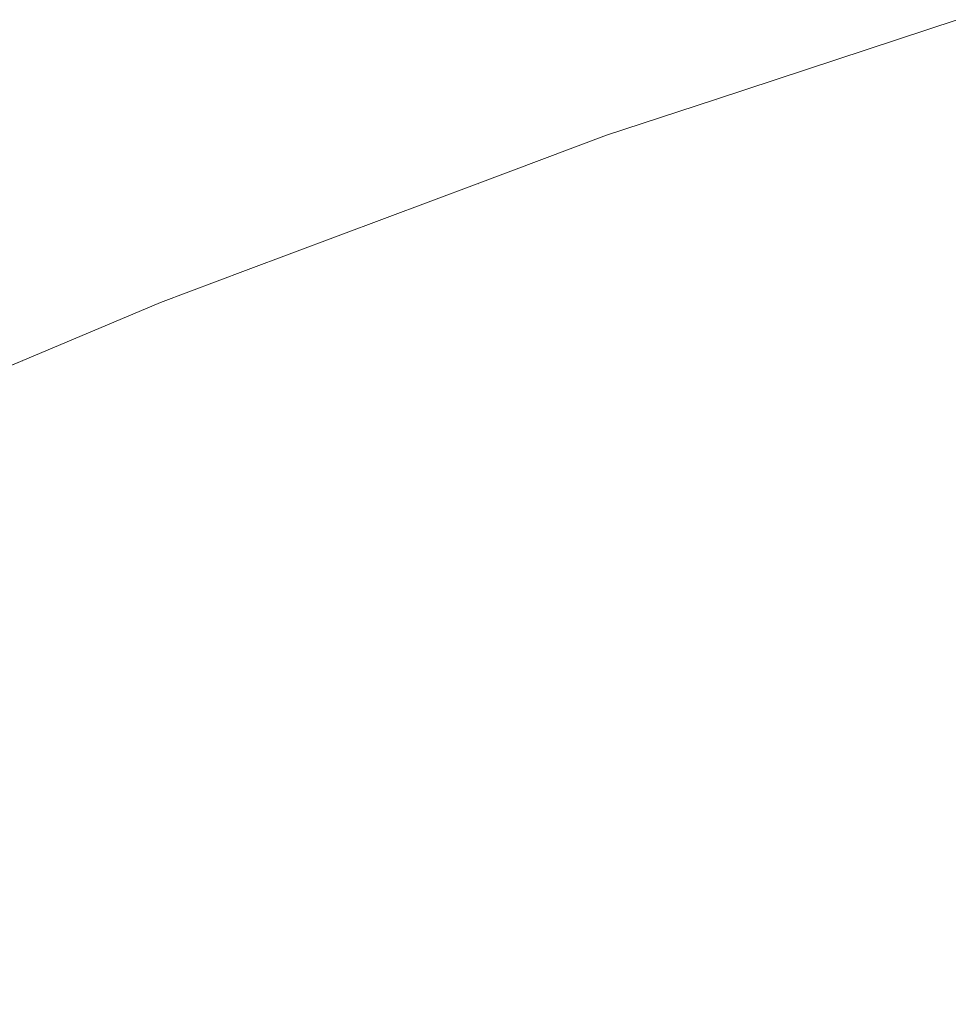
# Model space of a CAD drawing. Header units: centimetres. Extents: x -44.1 to 45.2, y 4.2 to 6.
# Tile 93 of 256: x -44.0201 to -44.0037, y 5.9709 to 5.9883. Entities that reach past the tile are written whole.
import ezdxf

# ---------------------------------------------------------------- set-up
doc = ezdxf.new("R2010")
doc.units = ezdxf.units.CM
doc.header["$LTSCALE"] = 2.54
doc.layers.add('Lucido design-1', color=7, linetype='Continuous')

# ---------------------------------------------------------------- blocks, each defined once
blk = doc.blocks.new('Gruppo-4-1')
at = {"color": 7, "linetype": 'Continuous', "lineweight": 9}
for points, invisible_edges in [([(-44.007807, 5.986865, -2312.419046), (-44.003512, 5.988281, -2312.419046), (-44.003539, 5.988291, -2312.42217), (-44.007838, 5.986877, -2312.42217)], 11), ([(-44.003539, 5.988291, -2313.02217), (-44.007838, 5.986877, -2313.02217), (-44.007838, 5.986877, -2312.42217), (-44.003539, 5.988291, -2312.42217)], 10), ([(-44.007838, 5.986877, -2313.02217), (-44.003539, 5.988291, -2313.02217), (-44.003512, 5.988281, -2313.025294), (-44.007807, 5.986865, -2313.025294)], 14), ([(-44.007685, 5.986738, -2312.415926), (-44.003396, 5.988152, -2312.415926), (-44.003512, 5.988281, -2312.419046), (-44.007807, 5.986865, -2312.419046)], 15), ([(-44.007807, 5.986865, -2313.025294), (-44.003512, 5.988281, -2313.025294), (-44.003396, 5.988152, -2313.028414), (-44.007685, 5.986738, -2313.028414)], 15), ([(-44.007483, 5.986527, -2312.412816), (-44.003204, 5.987937, -2312.412816), (-44.003396, 5.988152, -2312.415926), (-44.007685, 5.986738, -2312.415926)], 15), ([(-44.007685, 5.986738, -2313.028414), (-44.003396, 5.988152, -2313.028414), (-44.003204, 5.987937, -2313.031524), (-44.007483, 5.986527, -2313.031524)], 15), ([(-44.0072, 5.986232, -2312.409719), (-44.002937, 5.987637, -2312.409719), (-44.003204, 5.987937, -2312.412816), (-44.007483, 5.986527, -2312.412816)], 15), ([(-44.007483, 5.986527, -2313.031524), (-44.003204, 5.987937, -2313.031524), (-44.002937, 5.987637, -2313.034621), (-44.0072, 5.986232, -2313.034621)], 15), ([(-44.006839, 5.985854, -2312.40664), (-44.002594, 5.987253, -2312.40664), (-44.002937, 5.987637, -2312.409719), (-44.0072, 5.986232, -2312.409719)], 15), ([(-44.0072, 5.986232, -2313.034621), (-44.002937, 5.987637, -2313.034621), (-44.002594, 5.987253, -2313.0377), (-44.006839, 5.985854, -2313.0377)], 15), ([(-44.006399, 5.985395, -2312.403583), (-44.002176, 5.986786, -2312.403583), (-44.002594, 5.987253, -2312.40664), (-44.006839, 5.985854, -2312.40664)], 15), ([(-44.006839, 5.985854, -2313.0377), (-44.002594, 5.987253, -2313.0377), (-44.002176, 5.986786, -2313.040757), (-44.006399, 5.985395, -2313.040757)], 15), ([(-44.011998, 5.985386, -2312.419046), (-44.007807, 5.986865, -2312.419046), (-44.009743, 5.986251, -2312.42217)], 11), ([(-44.007807, 5.986865, -2312.419046), (-44.011998, 5.985386, -2312.419046), (-44.011871, 5.985262, -2312.415926), (-44.007685, 5.986738, -2312.415926)], 15), ([(-44.009743, 5.986251, -2313.02217), (-44.007807, 5.986865, -2313.025294), (-44.011998, 5.985386, -2313.025294)], 11), ([(-44.007685, 5.986738, -2313.028414), (-44.011871, 5.985262, -2313.028414), (-44.011998, 5.985386, -2313.025294), (-44.007807, 5.986865, -2313.025294)], 15), ([(-44.007807, 5.986865, -2312.419046), (-44.007838, 5.986877, -2312.42217), (-44.009743, 5.986251, -2312.42217)], 9), ([(-44.007838, 5.986877, -2313.02217), (-44.009743, 5.986251, -2313.02217), (-44.009743, 5.986251, -2312.42217), (-44.007838, 5.986877, -2312.42217)], 10), ([(-44.009743, 5.986251, -2313.02217), (-44.007838, 5.986877, -2313.02217), (-44.007807, 5.986865, -2313.025294)], 10), ([(-44.005882, 5.984855, -2312.400554), (-44.001686, 5.986238, -2312.400554), (-44.002176, 5.986786, -2312.403583), (-44.006399, 5.985395, -2312.403583)], 15), ([(-44.006399, 5.985395, -2313.040757), (-44.002176, 5.986786, -2313.040757), (-44.001686, 5.986238, -2313.043786), (-44.005882, 5.984855, -2313.043786)], 15), ([(-44.007685, 5.986738, -2312.415926), (-44.011871, 5.985262, -2312.415926), (-44.011658, 5.985054, -2312.412816), (-44.007483, 5.986527, -2312.412816)], 15), ([(-44.007483, 5.986527, -2313.031524), (-44.011658, 5.985054, -2313.031524), (-44.011871, 5.985262, -2313.028414), (-44.007685, 5.986738, -2313.028414)], 15), ([(-44.007483, 5.986527, -2312.412816), (-44.011658, 5.985054, -2312.412816), (-44.011361, 5.984764, -2312.409719), (-44.0072, 5.986232, -2312.409719)], 15), ([(-44.0072, 5.986232, -2313.034621), (-44.011361, 5.984764, -2313.034621), (-44.011658, 5.985054, -2313.031524), (-44.007483, 5.986527, -2313.031524)], 15), ([(-44.009743, 5.986251, -2312.42217), (-44.012029, 5.985395, -2312.42217), (-44.011998, 5.985386, -2312.419046)], 10), ([(-44.012029, 5.985395, -2312.42217), (-44.009743, 5.986251, -2312.42217), (-44.009743, 5.986251, -2313.02217), (-44.012029, 5.985395, -2313.02217)], 10), ([(-44.011998, 5.985386, -2313.025294), (-44.012029, 5.985395, -2313.02217), (-44.009743, 5.986251, -2313.02217)], 9), ([(-44.0072, 5.986232, -2312.409719), (-44.011361, 5.984764, -2312.409719), (-44.010981, 5.984393, -2312.40664), (-44.006839, 5.985854, -2312.40664)], 15), ([(-44.006839, 5.985854, -2313.0377), (-44.010981, 5.984393, -2313.0377), (-44.011361, 5.984764, -2313.034621), (-44.0072, 5.986232, -2313.034621)], 15), ([(-44.005289, 5.984236, -2312.397555), (-44.001124, 5.985609, -2312.397555), (-44.001686, 5.986238, -2312.400554), (-44.005882, 5.984855, -2312.400554)], 15), ([(-44.005882, 5.984855, -2313.043786), (-44.001686, 5.986238, -2313.043786), (-44.001124, 5.985609, -2313.046785), (-44.005289, 5.984236, -2313.046785)], 15), ([(-44.006839, 5.985854, -2312.40664), (-44.010981, 5.984393, -2312.40664), (-44.010519, 5.983941, -2312.403583), (-44.006399, 5.985395, -2312.403583)], 15), ([(-44.006399, 5.985395, -2313.040757), (-44.010519, 5.983941, -2313.040757), (-44.010981, 5.984393, -2313.0377), (-44.006839, 5.985854, -2313.0377)], 15), ([(-44.004623, 5.98354, -2312.39459), (-44.000492, 5.984902, -2312.39459), (-44.001124, 5.985609, -2312.397555), (-44.005289, 5.984236, -2312.397555)], 15), ([(-44.005289, 5.984236, -2313.046785), (-44.001124, 5.985609, -2313.046785), (-44.000492, 5.984902, -2313.04975), (-44.004623, 5.98354, -2313.04975)], 15), ([(-44.016083, 5.983849, -2312.419046), (-44.011998, 5.985386, -2312.419046), (-44.012029, 5.985395, -2312.42217), (-44.016118, 5.983865, -2312.42217)], 11), ([(-44.016118, 5.983865, -2312.42217), (-44.012029, 5.985395, -2312.42217), (-44.012029, 5.985395, -2313.02217), (-44.016118, 5.983865, -2313.02217)], 10), ([(-44.016118, 5.983865, -2313.02217), (-44.012029, 5.985395, -2313.02217), (-44.011998, 5.985386, -2313.025294), (-44.016083, 5.983849, -2313.025294)], 14), ([(-44.015949, 5.983726, -2312.415926), (-44.011871, 5.985262, -2312.415926), (-44.011998, 5.985386, -2312.419046), (-44.016083, 5.983849, -2312.419046)], 15), ([(-44.016083, 5.983849, -2313.025294), (-44.011998, 5.985386, -2313.025294), (-44.011871, 5.985262, -2313.028414), (-44.015949, 5.983726, -2313.028414)], 15), ([(-44.006399, 5.985395, -2312.403583), (-44.010519, 5.983941, -2312.403583), (-44.009976, 5.98341, -2312.400554), (-44.005882, 5.984855, -2312.400554)], 15), ([(-44.005882, 5.984855, -2313.043786), (-44.009976, 5.98341, -2313.043786), (-44.010519, 5.983941, -2313.040757), (-44.006399, 5.985395, -2313.040757)], 15), ([(-44.015727, 5.983522, -2312.412816), (-44.011658, 5.985054, -2312.412816), (-44.011871, 5.985262, -2312.415926), (-44.015949, 5.983726, -2312.415926)], 15), ([(-44.015949, 5.983726, -2313.028414), (-44.011871, 5.985262, -2313.028414), (-44.011658, 5.985054, -2313.031524), (-44.015727, 5.983522, -2313.031524)], 15), ([(-44.015416, 5.983237, -2312.409719), (-44.011361, 5.984764, -2312.409719), (-44.011658, 5.985054, -2312.412816), (-44.015727, 5.983522, -2312.412816)], 15), ([(-44.015727, 5.983522, -2313.031524), (-44.011658, 5.985054, -2313.031524), (-44.011361, 5.984764, -2313.034621), (-44.015416, 5.983237, -2313.034621)], 15), ([(-44.005882, 5.984855, -2312.400554), (-44.009976, 5.98341, -2312.400554), (-44.009354, 5.982802, -2312.397555), (-44.005289, 5.984236, -2312.397555)], 15), ([(-44.005289, 5.984236, -2313.046785), (-44.009354, 5.982802, -2313.046785), (-44.009976, 5.98341, -2313.043786), (-44.005882, 5.984855, -2313.043786)], 15), ([(-44.003885, 5.982769, -2312.391665), (-43.999792, 5.984118, -2312.391665), (-44.000492, 5.984902, -2312.39459), (-44.004623, 5.98354, -2312.39459)], 15), ([(-44.004623, 5.98354, -2313.04975), (-44.000492, 5.984902, -2313.04975), (-43.999792, 5.984118, -2313.052675), (-44.003885, 5.982769, -2313.052675)], 15), ([(-44.015018, 5.982873, -2312.40664), (-44.010981, 5.984393, -2312.40664), (-44.011361, 5.984764, -2312.409719), (-44.015416, 5.983237, -2312.409719)], 15), ([(-44.015416, 5.983237, -2313.034621), (-44.011361, 5.984764, -2313.034621), (-44.010981, 5.984393, -2313.0377), (-44.015018, 5.982873, -2313.0377)], 15), ([(-44.014535, 5.982429, -2312.403583), (-44.010519, 5.983941, -2312.403583), (-44.010981, 5.984393, -2312.40664), (-44.015018, 5.982873, -2312.40664)], 15), ([(-44.015018, 5.982873, -2313.0377), (-44.010981, 5.984393, -2313.0377), (-44.010519, 5.983941, -2313.040757), (-44.014535, 5.982429, -2313.040757)], 15), ([(-44.005289, 5.984236, -2312.397555), (-44.009354, 5.982802, -2312.397555), (-44.008654, 5.982118, -2312.39459), (-44.004623, 5.98354, -2312.39459)], 15), ([(-44.004623, 5.98354, -2313.04975), (-44.008654, 5.982118, -2313.04975), (-44.009354, 5.982802, -2313.046785), (-44.005289, 5.984236, -2313.046785)], 15), ([(-44.003076, 5.981925, -2312.388781), (-43.999026, 5.98326, -2312.388781), (-43.999792, 5.984118, -2312.391665), (-44.003885, 5.982769, -2312.391665)], 15), ([(-44.003885, 5.982769, -2313.052675), (-43.999792, 5.984118, -2313.052675), (-43.999026, 5.98326, -2313.055559), (-44.003076, 5.981925, -2313.055559)], 15), ([(-44.020058, 5.982255, -2312.419046), (-44.016083, 5.983849, -2312.419046), (-44.017617, 5.983304, -2312.42217)], 11), ([(-44.016083, 5.983849, -2312.419046), (-44.020058, 5.982255, -2312.419046), (-44.019918, 5.982135, -2312.415926), (-44.015949, 5.983726, -2312.415926)], 15), ([(-44.017617, 5.983304, -2313.02217), (-44.016083, 5.983849, -2313.025294), (-44.020058, 5.982255, -2313.025294)], 11), ([(-44.015949, 5.983726, -2313.028414), (-44.019918, 5.982135, -2313.028414), (-44.020058, 5.982255, -2313.025294), (-44.016083, 5.983849, -2313.025294)], 15), ([(-44.016083, 5.983849, -2312.419046), (-44.016118, 5.983865, -2312.42217), (-44.017617, 5.983304, -2312.42217)], 9), ([(-44.016118, 5.983865, -2313.02217), (-44.017617, 5.983304, -2313.02217), (-44.017617, 5.983304, -2312.42217), (-44.016118, 5.983865, -2312.42217)], 10), ([(-44.017617, 5.983304, -2313.02217), (-44.016118, 5.983865, -2313.02217), (-44.016083, 5.983849, -2313.025294)], 10), ([(-44.013966, 5.981908, -2312.400554), (-44.009976, 5.98341, -2312.400554), (-44.010519, 5.983941, -2312.403583), (-44.014535, 5.982429, -2312.403583)], 15), ([(-44.014535, 5.982429, -2313.040757), (-44.010519, 5.983941, -2313.040757), (-44.009976, 5.98341, -2313.043786), (-44.013966, 5.981908, -2313.043786)], 15), ([(-44.015949, 5.983726, -2312.415926), (-44.019918, 5.982135, -2312.415926), (-44.019686, 5.981935, -2312.412816), (-44.015727, 5.983522, -2312.412816)], 15), ([(-44.015727, 5.983522, -2313.031524), (-44.019686, 5.981935, -2313.031524), (-44.019918, 5.982135, -2313.028414), (-44.015949, 5.983726, -2313.028414)], 15), ([(-44.015727, 5.983522, -2312.412816), (-44.019686, 5.981935, -2312.412816), (-44.019362, 5.981655, -2312.409719), (-44.015416, 5.983237, -2312.409719)], 15), ([(-44.015416, 5.983237, -2313.034621), (-44.019362, 5.981655, -2313.034621), (-44.019686, 5.981935, -2313.031524), (-44.015727, 5.983522, -2313.031524)], 15), ([(-44.004623, 5.98354, -2312.39459), (-44.008654, 5.982118, -2312.39459), (-44.007878, 5.98136, -2312.391665), (-44.003885, 5.982769, -2312.391665)], 15), ([(-44.003885, 5.982769, -2313.052675), (-44.007878, 5.98136, -2313.052675), (-44.008654, 5.982118, -2313.04975), (-44.004623, 5.98354, -2313.04975)], 15), ([(-44.017617, 5.983304, -2312.42217), (-44.020091, 5.982262, -2312.42217), (-44.020058, 5.982255, -2312.419046)], 10), ([(-44.020091, 5.982262, -2312.42217), (-44.017617, 5.983304, -2312.42217), (-44.017617, 5.983304, -2313.02217), (-44.020091, 5.982262, -2313.02217)], 10), ([(-44.020058, 5.982255, -2313.025294), (-44.020091, 5.982262, -2313.02217), (-44.017617, 5.983304, -2313.02217)], 9), ([(-44.013315, 5.981311, -2312.397555), (-44.009354, 5.982802, -2312.397555), (-44.009976, 5.98341, -2312.400554), (-44.013966, 5.981908, -2312.400554)], 15), ([(-44.013966, 5.981908, -2313.043786), (-44.009976, 5.98341, -2313.043786), (-44.009354, 5.982802, -2313.046785), (-44.013315, 5.981311, -2313.046785)], 15), ([(-44.015416, 5.983237, -2312.409719), (-44.019362, 5.981655, -2312.409719), (-44.018947, 5.981298, -2312.40664), (-44.015018, 5.982873, -2312.40664)], 15), ([(-44.015018, 5.982873, -2313.0377), (-44.018947, 5.981298, -2313.0377), (-44.019362, 5.981655, -2313.034621), (-44.015416, 5.983237, -2313.034621)], 15), ([(-44.015018, 5.982873, -2312.40664), (-44.018947, 5.981298, -2312.40664), (-44.018442, 5.980863, -2312.403583), (-44.014535, 5.982429, -2312.403583)], 15), ([(-44.014535, 5.982429, -2313.040757), (-44.018442, 5.980863, -2313.040757), (-44.018947, 5.981298, -2313.0377), (-44.015018, 5.982873, -2313.0377)], 15), ([(-44.012582, 5.980639, -2312.39459), (-44.008654, 5.982118, -2312.39459), (-44.009354, 5.982802, -2312.397555), (-44.013315, 5.981311, -2312.397555)], 15), ([(-44.013315, 5.981311, -2313.046785), (-44.009354, 5.982802, -2313.046785), (-44.008654, 5.982118, -2313.04975), (-44.012582, 5.980639, -2313.04975)], 15), ([(-44.003885, 5.982769, -2312.391665), (-44.007878, 5.98136, -2312.391665), (-44.007029, 5.980531, -2312.388781), (-44.003076, 5.981925, -2312.388781)], 15), ([(-44.003076, 5.981925, -2313.055559), (-44.007029, 5.980531, -2313.055559), (-44.007878, 5.98136, -2313.052675), (-44.003885, 5.982769, -2313.052675)], 15), ([(-44.014535, 5.982429, -2312.403583), (-44.018442, 5.980863, -2312.403583), (-44.017849, 5.980351, -2312.400554), (-44.013966, 5.981908, -2312.400554)], 15), ([(-44.013966, 5.981908, -2313.043786), (-44.017849, 5.980351, -2313.043786), (-44.018442, 5.980863, -2313.040757), (-44.014535, 5.982429, -2313.040757)], 15), ([(-44.023921, 5.980609, -2312.419046), (-44.020058, 5.982255, -2312.419046), (-44.020091, 5.982262, -2312.42217), (-44.024907, 5.980234, -2312.42217)], 11), ([(-44.020091, 5.982262, -2313.02217), (-44.024907, 5.980234, -2313.02217), (-44.024907, 5.980234, -2312.42217), (-44.020091, 5.982262, -2312.42217)], 10), ([(-44.024907, 5.980234, -2313.02217), (-44.020091, 5.982262, -2313.02217), (-44.020058, 5.982255, -2313.025294), (-44.023921, 5.980609, -2313.025294)], 14), ([(-44.023775, 5.980491, -2312.415926), (-44.019918, 5.982135, -2312.415926), (-44.020058, 5.982255, -2312.419046), (-44.023921, 5.980609, -2312.419046)], 15), ([(-44.023921, 5.980609, -2313.025294), (-44.020058, 5.982255, -2313.025294), (-44.019918, 5.982135, -2313.028414), (-44.023775, 5.980491, -2313.028414)], 15), ([(-44.023534, 5.980295, -2312.412816), (-44.019686, 5.981935, -2312.412816), (-44.019918, 5.982135, -2312.415926), (-44.023775, 5.980491, -2312.415926)], 15), ([(-44.023775, 5.980491, -2313.028414), (-44.019918, 5.982135, -2313.028414), (-44.019686, 5.981935, -2313.031524), (-44.023534, 5.980295, -2313.031524)], 15), ([(-44.01177, 5.979895, -2312.391665), (-44.007878, 5.98136, -2312.391665), (-44.008654, 5.982118, -2312.39459), (-44.012582, 5.980639, -2312.39459)], 15), ([(-44.012582, 5.980639, -2313.04975), (-44.008654, 5.982118, -2313.04975), (-44.007878, 5.98136, -2313.052675), (-44.01177, 5.979895, -2313.052675)], 15), ([(-44.023197, 5.980022, -2312.409719), (-44.019362, 5.981655, -2312.409719), (-44.019686, 5.981935, -2312.412816), (-44.023534, 5.980295, -2312.412816)], 15), ([(-44.023534, 5.980295, -2313.031524), (-44.019686, 5.981935, -2313.031524), (-44.019362, 5.981655, -2313.034621), (-44.023197, 5.980022, -2313.034621)], 15), ([(-44.013966, 5.981908, -2312.400554), (-44.017849, 5.980351, -2312.400554), (-44.017169, 5.979766, -2312.397555), (-44.013315, 5.981311, -2312.397555)], 15), ([(-44.013315, 5.981311, -2313.046785), (-44.017169, 5.979766, -2313.046785), (-44.017849, 5.980351, -2313.043786), (-44.013966, 5.981908, -2313.043786)], 15), ([(-44.003076, 5.981925, -2312.388781), (-44.007029, 5.980531, -2312.388781), (-44.006109, 5.979631, -2312.385944), (-44.0022, 5.98101, -2312.385944)], 15), ([(-44.0022, 5.98101, -2313.058396), (-44.006109, 5.979631, -2313.058396), (-44.007029, 5.980531, -2313.055559), (-44.003076, 5.981925, -2313.055559)], 15), ([(-44.022765, 5.979671, -2312.40664), (-44.018947, 5.981298, -2312.40664), (-44.019362, 5.981655, -2312.409719), (-44.023197, 5.980022, -2312.409719)], 15), ([(-44.023197, 5.980022, -2313.034621), (-44.019362, 5.981655, -2313.034621), (-44.018947, 5.981298, -2313.0377), (-44.022765, 5.979671, -2313.0377)], 15), ([(-44.022239, 5.979245, -2312.403583), (-44.018442, 5.980863, -2312.403583), (-44.018947, 5.981298, -2312.40664), (-44.022765, 5.979671, -2312.40664)], 15), ([(-44.022765, 5.979671, -2313.0377), (-44.018947, 5.981298, -2313.0377), (-44.018442, 5.980863, -2313.040757), (-44.022239, 5.979245, -2313.040757)], 15), ([(-44.013315, 5.981311, -2312.397555), (-44.017169, 5.979766, -2312.397555), (-44.016405, 5.979107, -2312.39459), (-44.012582, 5.980639, -2312.39459)], 15), ([(-44.012582, 5.980639, -2313.04975), (-44.016405, 5.979107, -2313.04975), (-44.017169, 5.979766, -2313.046785), (-44.013315, 5.981311, -2313.046785)], 15), ([(-44.010881, 5.97908, -2312.388781), (-44.007029, 5.980531, -2312.388781), (-44.007878, 5.98136, -2312.391665), (-44.01177, 5.979895, -2312.391665)], 15), ([(-44.01177, 5.979895, -2313.052675), (-44.007878, 5.98136, -2313.052675), (-44.007029, 5.980531, -2313.055559), (-44.010881, 5.97908, -2313.055559)], 15), ([(-44.021622, 5.978744, -2312.400554), (-44.017849, 5.980351, -2312.400554), (-44.018442, 5.980863, -2312.403583), (-44.022239, 5.979245, -2312.403583)], 15), ([(-44.022239, 5.979245, -2313.040757), (-44.018442, 5.980863, -2313.040757), (-44.017849, 5.980351, -2313.043786), (-44.021622, 5.978744, -2313.043786)], 15), ([(-44.0022, 5.98101, -2312.385944), (-44.006109, 5.979631, -2312.385944), (-44.00512, 5.978665, -2312.383155), (-44.001259, 5.980027, -2312.383155)], 15), ([(-44.001259, 5.980027, -2313.061185), (-44.00512, 5.978665, -2313.061185), (-44.006109, 5.979631, -2313.058396), (-44.0022, 5.98101, -2313.058396)], 15), ([(-44.012582, 5.980639, -2312.39459), (-44.016405, 5.979107, -2312.39459), (-44.015557, 5.978377, -2312.391665), (-44.01177, 5.979895, -2312.391665)], 15), ([(-44.01177, 5.979895, -2313.052675), (-44.015557, 5.978377, -2313.052675), (-44.016405, 5.979107, -2313.04975), (-44.012582, 5.980639, -2313.04975)], 15), ([(-44.009918, 5.978197, -2312.385944), (-44.006109, 5.979631, -2312.385944), (-44.007029, 5.980531, -2312.388781), (-44.010881, 5.97908, -2312.388781)], 15), ([(-44.010881, 5.97908, -2313.055559), (-44.007029, 5.980531, -2313.055559), (-44.006109, 5.979631, -2313.058396), (-44.009918, 5.978197, -2313.058396)], 15), ([(-44.020915, 5.97817, -2312.397555), (-44.017169, 5.979766, -2312.397555), (-44.017849, 5.980351, -2312.400554), (-44.021622, 5.978744, -2312.400554)], 15), ([(-44.021622, 5.978744, -2313.043786), (-44.017849, 5.980351, -2313.043786), (-44.017169, 5.979766, -2313.046785), (-44.020915, 5.97817, -2313.046785)], 15), ([(-44.001259, 5.980027, -2312.383155), (-44.00512, 5.978665, -2312.383155), (-44.004064, 5.977634, -2312.380418), (-44.000254, 5.978978, -2312.380418)], 15), ([(-44.000254, 5.978978, -2313.063922), (-44.004064, 5.977634, -2313.063922), (-44.00512, 5.978665, -2313.061185), (-44.001259, 5.980027, -2313.061185)], 15), ([(-44.01177, 5.979895, -2312.391665), (-44.015557, 5.978377, -2312.391665), (-44.01463, 5.977578, -2312.388781), (-44.010881, 5.97908, -2312.388781)], 15), ([(-44.010881, 5.97908, -2313.055559), (-44.01463, 5.977578, -2313.055559), (-44.015557, 5.978377, -2313.052675), (-44.01177, 5.979895, -2313.052675)], 15), ([(-44.020119, 5.977524, -2312.39459), (-44.016405, 5.979107, -2312.39459), (-44.017169, 5.979766, -2312.397555), (-44.020915, 5.97817, -2312.397555)], 15), ([(-44.020915, 5.97817, -2313.046785), (-44.017169, 5.979766, -2313.046785), (-44.016405, 5.979107, -2313.04975), (-44.020119, 5.977524, -2313.04975)], 15), ([(-44.008883, 5.977248, -2312.383155), (-44.00512, 5.978665, -2312.383155), (-44.006109, 5.979631, -2312.385944), (-44.009918, 5.978197, -2312.385944)], 15), ([(-44.009918, 5.978197, -2313.058396), (-44.006109, 5.979631, -2313.058396), (-44.00512, 5.978665, -2313.061185), (-44.008883, 5.977248, -2313.061185)], 15), ([(-44.019238, 5.976809, -2312.391665), (-44.015557, 5.978377, -2312.391665), (-44.016405, 5.979107, -2312.39459), (-44.020119, 5.977524, -2312.39459)], 15), ([(-44.020119, 5.977524, -2313.04975), (-44.016405, 5.979107, -2313.04975), (-44.015557, 5.978377, -2313.052675), (-44.019238, 5.976809, -2313.052675)], 15), ([(-44.010881, 5.97908, -2312.388781), (-44.01463, 5.977578, -2312.388781), (-44.013625, 5.976711, -2312.385944), (-44.009918, 5.978197, -2312.385944)], 15), ([(-44.009918, 5.978197, -2313.058396), (-44.013625, 5.976711, -2313.058396), (-44.01463, 5.977578, -2313.055559), (-44.010881, 5.97908, -2313.055559)], 15), ([(-44.000254, 5.978978, -2312.380418), (-44.004064, 5.977634, -2312.380418), (-44.002946, 5.976541, -2312.377736), (-43.999189, 5.977866, -2312.377736)], 15), ([(-43.999189, 5.977866, -2313.066604), (-44.002946, 5.976541, -2313.066604), (-44.004064, 5.977634, -2313.063922), (-44.000254, 5.978978, -2313.063922)], 15), ([(-44.007778, 5.976236, -2312.380418), (-44.004064, 5.977634, -2312.380418), (-44.00512, 5.978665, -2312.383155), (-44.008883, 5.977248, -2312.383155)], 15), ([(-44.008883, 5.977248, -2313.061185), (-44.00512, 5.978665, -2313.061185), (-44.004064, 5.977634, -2313.063922), (-44.007778, 5.976236, -2313.063922)], 15), ([(-44.018273, 5.976025, -2312.388781), (-44.01463, 5.977578, -2312.388781), (-44.015557, 5.978377, -2312.391665), (-44.019238, 5.976809, -2312.391665)], 15), ([(-44.019238, 5.976809, -2313.052675), (-44.015557, 5.978377, -2313.052675), (-44.01463, 5.977578, -2313.055559), (-44.018273, 5.976025, -2313.055559)], 15), ([(-44.009918, 5.978197, -2312.385944), (-44.013625, 5.976711, -2312.385944), (-44.012544, 5.97578, -2312.383155), (-44.008883, 5.977248, -2312.383155)], 15), ([(-44.008883, 5.977248, -2313.061185), (-44.012544, 5.97578, -2313.061185), (-44.013625, 5.976711, -2313.058396), (-44.009918, 5.978197, -2313.058396)], 15), ([(-44.017227, 5.975177, -2312.385944), (-44.013625, 5.976711, -2312.385944), (-44.01463, 5.977578, -2312.388781), (-44.018273, 5.976025, -2312.388781)], 15), ([(-44.018273, 5.976025, -2313.055559), (-44.01463, 5.977578, -2313.055559), (-44.013625, 5.976711, -2313.058396), (-44.017227, 5.975177, -2313.058396)], 15), ([(-44.006607, 5.975162, -2312.377736), (-44.002946, 5.976541, -2312.377736), (-44.004064, 5.977634, -2312.380418), (-44.007778, 5.976236, -2312.380418)], 15), ([(-44.007778, 5.976236, -2313.063922), (-44.004064, 5.977634, -2313.063922), (-44.002946, 5.976541, -2313.066604), (-44.006607, 5.975162, -2313.066604)], 15), ([(-44.020119, 5.977524, -2312.39459), (-44.023724, 5.975895, -2312.39459), (-44.02281, 5.975194, -2312.391665), (-44.019238, 5.976809, -2312.391665)], 15), ([(-44.019238, 5.976809, -2313.052675), (-44.02281, 5.975194, -2313.052675), (-44.023724, 5.975895, -2313.04975), (-44.020119, 5.977524, -2313.04975)], 15), ([(-44.008883, 5.977248, -2312.383155), (-44.012544, 5.97578, -2312.383155), (-44.011392, 5.974787, -2312.380418), (-44.007778, 5.976236, -2312.380418)], 15), ([(-44.007778, 5.976236, -2313.063922), (-44.011392, 5.974787, -2313.063922), (-44.012544, 5.97578, -2313.061185), (-44.008883, 5.977248, -2313.061185)], 15), ([(-44.019238, 5.976809, -2312.391665), (-44.02281, 5.975194, -2312.391665), (-44.021808, 5.974428, -2312.388781), (-44.018273, 5.976025, -2312.388781)], 15), ([(-44.018273, 5.976025, -2313.055559), (-44.021808, 5.974428, -2313.055559), (-44.02281, 5.975194, -2313.052675), (-44.019238, 5.976809, -2313.052675)], 15), ([(-44.016103, 5.974264, -2312.383155), (-44.012544, 5.97578, -2312.383155), (-44.013625, 5.976711, -2312.385944), (-44.017227, 5.975177, -2312.385944)], 15), ([(-44.017227, 5.975177, -2313.058396), (-44.013625, 5.976711, -2313.058396), (-44.012544, 5.97578, -2313.061185), (-44.016103, 5.974264, -2313.061185)], 15), ([(-44.005372, 5.974031, -2312.375111), (-44.001766, 5.975388, -2312.375111), (-44.002946, 5.976541, -2312.377736), (-44.006607, 5.975162, -2312.377736)], 15), ([(-44.006607, 5.975162, -2313.066604), (-44.002946, 5.976541, -2313.066604), (-44.001766, 5.975388, -2313.069229), (-44.005372, 5.974031, -2313.069229)], 15), ([(-44.007778, 5.976236, -2312.380418), (-44.011392, 5.974787, -2312.380418), (-44.010169, 5.973734, -2312.377736), (-44.006607, 5.975162, -2312.377736)], 15), ([(-44.006607, 5.975162, -2313.066604), (-44.010169, 5.973734, -2313.066604), (-44.011392, 5.974787, -2313.063922), (-44.007778, 5.976236, -2313.063922)], 15), ([(-44.018273, 5.976025, -2312.388781), (-44.021808, 5.974428, -2312.388781), (-44.020722, 5.973596, -2312.385944), (-44.017227, 5.975177, -2312.385944)], 15), ([(-44.017227, 5.975177, -2313.058396), (-44.020722, 5.973596, -2313.058396), (-44.021808, 5.974428, -2313.055559), (-44.018273, 5.976025, -2313.055559)], 15), ([(-44.014903, 5.973291, -2312.380418), (-44.011392, 5.974787, -2312.380418), (-44.012544, 5.97578, -2312.383155), (-44.016103, 5.974264, -2312.383155)], 15), ([(-44.016103, 5.974264, -2313.061185), (-44.012544, 5.97578, -2313.061185), (-44.011392, 5.974787, -2313.063922), (-44.014903, 5.973291, -2313.063922)], 15), ([(-44.004077, 5.972843, -2312.372546), (-44.000529, 5.974179, -2312.372546), (-44.001766, 5.975388, -2312.375111), (-44.005372, 5.974031, -2312.375111)], 15), ([(-44.005372, 5.974031, -2313.069229), (-44.001766, 5.975388, -2313.069229), (-44.000529, 5.974179, -2313.071794), (-44.004077, 5.972843, -2313.071794)], 15), ([(-44.017227, 5.975177, -2312.385944), (-44.020722, 5.973596, -2312.385944), (-44.019556, 5.972703, -2312.383155), (-44.016103, 5.974264, -2312.383155)], 15), ([(-44.016103, 5.974264, -2313.061185), (-44.019556, 5.972703, -2313.061185), (-44.020722, 5.973596, -2313.058396), (-44.017227, 5.975177, -2313.058396)], 15), ([(-44.006607, 5.975162, -2312.377736), (-44.010169, 5.973734, -2312.377736), (-44.008881, 5.972624, -2312.375111), (-44.005372, 5.974031, -2312.375111)], 15), ([(-44.005372, 5.974031, -2313.069229), (-44.008881, 5.972624, -2313.069229), (-44.010169, 5.973734, -2313.066604), (-44.006607, 5.975162, -2313.066604)], 15), ([(-44.013632, 5.972259, -2312.377736), (-44.010169, 5.973734, -2312.377736), (-44.011392, 5.974787, -2312.380418), (-44.014903, 5.973291, -2312.380418)], 15), ([(-44.014903, 5.973291, -2313.063922), (-44.011392, 5.974787, -2313.063922), (-44.010169, 5.973734, -2313.066604), (-44.013632, 5.972259, -2313.066604)], 15), ([(-44.016103, 5.974264, -2312.383155), (-44.019556, 5.972703, -2312.383155), (-44.018311, 5.97175, -2312.380418), (-44.014903, 5.973291, -2312.380418)], 15), ([(-44.014903, 5.973291, -2313.063922), (-44.018311, 5.97175, -2313.063922), (-44.019556, 5.972703, -2313.061185), (-44.016103, 5.974264, -2313.061185)], 15), ([(-44.002725, 5.971604, -2312.370043), (-43.999237, 5.972917, -2312.370043), (-44.000529, 5.974179, -2312.372546), (-44.004077, 5.972843, -2312.372546)], 15), ([(-44.004077, 5.972843, -2313.071794), (-44.000529, 5.974179, -2313.071794), (-43.999237, 5.972917, -2313.074297), (-44.002725, 5.971604, -2313.074297)], 15), ([(-44.005372, 5.974031, -2312.375111), (-44.008881, 5.972624, -2312.375111), (-44.00753, 5.971459, -2312.372546), (-44.004077, 5.972843, -2312.372546)], 15), ([(-44.004077, 5.972843, -2313.071794), (-44.00753, 5.971459, -2313.071794), (-44.008881, 5.972624, -2313.069229), (-44.005372, 5.974031, -2313.069229)], 15), ([(-44.012291, 5.971171, -2312.375111), (-44.008881, 5.972624, -2312.375111), (-44.010169, 5.973734, -2312.377736), (-44.013632, 5.972259, -2312.377736)], 15), ([(-44.013632, 5.972259, -2313.066604), (-44.010169, 5.973734, -2313.066604), (-44.008881, 5.972624, -2313.069229), (-44.012291, 5.971171, -2313.069229)], 15), ([(-44.022902, 5.971101, -2312.383155), (-44.019556, 5.972703, -2312.383155), (-44.020722, 5.973596, -2312.385944), (-44.02411, 5.971974, -2312.385944)], 15), ([(-44.02411, 5.971974, -2313.058396), (-44.020722, 5.973596, -2313.058396), (-44.019556, 5.972703, -2313.061185), (-44.022902, 5.971101, -2313.061185)], 15), ([(-44.014903, 5.973291, -2312.380418), (-44.018311, 5.97175, -2312.380418), (-44.016992, 5.97074, -2312.377736), (-44.013632, 5.972259, -2312.377736)], 15), ([(-44.013632, 5.972259, -2313.066604), (-44.016992, 5.97074, -2313.066604), (-44.018311, 5.97175, -2313.063922), (-44.014903, 5.973291, -2313.063922)], 15), ([(-44.021614, 5.970169, -2312.380418), (-44.018311, 5.97175, -2312.380418), (-44.019556, 5.972703, -2312.383155), (-44.022902, 5.971101, -2312.383155)], 15), ([(-44.022902, 5.971101, -2313.061185), (-44.019556, 5.972703, -2313.061185), (-44.018311, 5.97175, -2313.063922), (-44.021614, 5.970169, -2313.063922)], 15), ([(-44.004077, 5.972843, -2312.372546), (-44.00753, 5.971459, -2312.372546), (-44.006119, 5.970243, -2312.370043), (-44.002725, 5.971604, -2312.370043)], 15), ([(-44.002725, 5.971604, -2313.074297), (-44.006119, 5.970243, -2313.074297), (-44.00753, 5.971459, -2313.071794), (-44.004077, 5.972843, -2313.071794)], 15), ([(-44.010885, 5.97003, -2312.372546), (-44.00753, 5.971459, -2312.372546), (-44.008881, 5.972624, -2312.375111), (-44.012291, 5.971171, -2312.375111)], 15), ([(-44.012291, 5.971171, -2313.069229), (-44.008881, 5.972624, -2313.069229), (-44.00753, 5.971459, -2313.071794), (-44.010885, 5.97003, -2313.071794)], 15), ([(-44.013632, 5.972259, -2312.377736), (-44.016992, 5.97074, -2312.377736), (-44.0156, 5.969675, -2312.375111), (-44.012291, 5.971171, -2312.375111)], 15), ([(-44.012291, 5.971171, -2313.069229), (-44.0156, 5.969675, -2313.069229), (-44.016992, 5.97074, -2313.066604), (-44.013632, 5.972259, -2313.066604)], 15), ([(-44.020248, 5.969181, -2312.377736), (-44.016992, 5.97074, -2312.377736), (-44.018311, 5.97175, -2312.380418), (-44.021614, 5.970169, -2312.380418)], 15), ([(-44.021614, 5.970169, -2313.063922), (-44.018311, 5.97175, -2313.063922), (-44.016992, 5.97074, -2313.066604), (-44.020248, 5.969181, -2313.066604)], 15), ([(-44.002725, 5.971604, -2312.370043), (-44.006119, 5.970243, -2312.370043), (-44.004651, 5.968978, -2312.367604), (-44.001318, 5.970314, -2312.367604)], 15), ([(-44.001318, 5.970314, -2313.076736), (-44.004651, 5.968978, -2313.076736), (-44.006119, 5.970243, -2313.074297), (-44.002725, 5.971604, -2313.074297)], 15), ([(-44.009417, 5.968838, -2312.370043), (-44.006119, 5.970243, -2312.370043), (-44.00753, 5.971459, -2312.372546), (-44.010885, 5.97003, -2312.372546)], 15), ([(-44.010885, 5.97003, -2313.071794), (-44.00753, 5.971459, -2313.071794), (-44.006119, 5.970243, -2313.074297), (-44.009417, 5.968838, -2313.074297)], 15), ([(-44.012291, 5.971171, -2312.375111), (-44.0156, 5.969675, -2312.375111), (-44.014141, 5.968558, -2312.372546), (-44.010885, 5.97003, -2312.372546)], 15), ([(-44.010885, 5.97003, -2313.071794), (-44.014141, 5.968558, -2313.071794), (-44.0156, 5.969675, -2313.069229), (-44.012291, 5.971171, -2313.069229)], 15)]:
    blk.add_3dface(points, dxfattribs=dict(at, invisible_edges=invisible_edges))
blk = doc.blocks.new('Gruppo-5-1')
at = {"color": 7}
blk.add_blockref('Gruppo-4-1', (0, 0), dxfattribs=at)

msp = doc.modelspace()

# ---------------------------------------------------------------- block references
at = {"layer": 'Lucido design-1', "color": 7}
msp.add_blockref('Gruppo-5-1', (0, 0), dxfattribs=at)

doc.saveas('drawing.dxf')
